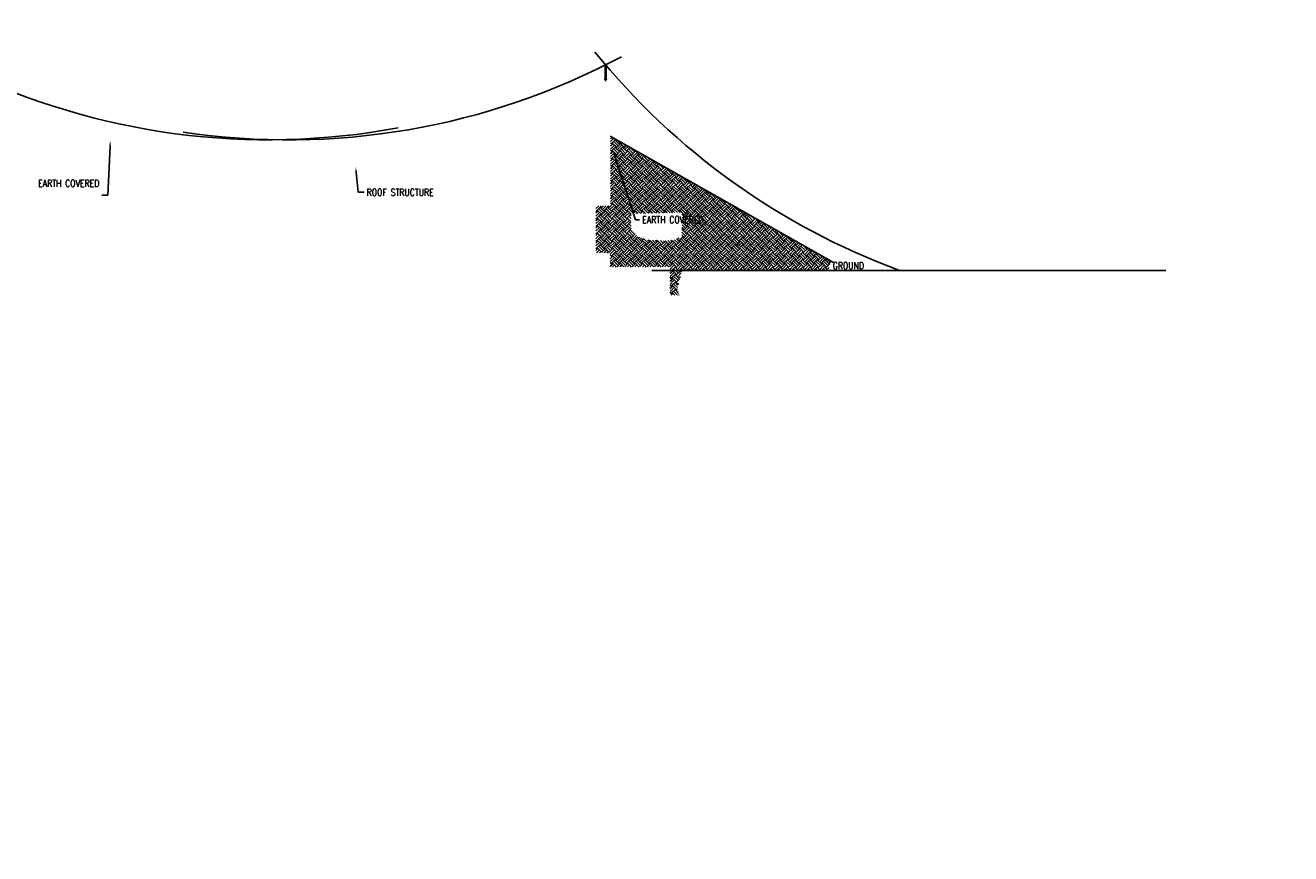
# Model space of a CAD drawing. Header units: inches. Extents: x -21414 to 10640, y -3342 to 4565.
# Tile 6 of 7: x 98 to 2249, y 1408 to 2817. Entities that reach past the tile are written whole.
import ezdxf
from ezdxf import colors
from ezdxf.entities.mleader import LeaderData, LeaderLine
from ezdxf.math import Vec2, Vec3

# ---------------------------------------------------------------- set-up
doc = ezdxf.new("R2010")
doc.units = ezdxf.units.IN
doc.header["$MEASUREMENT"] = 0
for name, color, linetype, lineweight in [('E-GRND-CIRC', 4, 'Continuous', 50), ('E-LTNG-TERM', 3, 'Continuous', 35), ('G-Anno-Std-Scrn', 8, 'Continuous', 35), ('G-Bgrd-Std-Scrn', 250, 'Continuous', 35)]:
    doc.layers.add(name, color=color, linetype=linetype, lineweight=lineweight)
doc.layers.add('S-GRVL', color=8, linetype='Continuous')
doc.styles.add('Annotative', font='romans.shx', dxfattribs={"width": 0.8, "height": 0.125})

# ---------------------------------------------------------------- blocks, each defined once
blk = doc.blocks.new('EF - AIR TERMINAL - FB - Lightning Protection - Air Terminal-V5-Section 1')
for p, q in [((-168.4, 290), (-168.4, 268)), ((-168.4, 290), (-168, 290)), ((-168, 290), (-167.6, 290)), ((-167.6, 268), (-167.6, 290)), ((-168.5, 268), (-168.8, 266)), ((-168.5, 268), (-168, 268)), ((-168, 268), (-167.5, 268)), ((-167.3, 266), (-167.5, 268))]:
    blk.add_line(p, q)
at = {"flags": 128}
for points in [[(-168.4, 290), (-168.4, 290.2), (-168.4, 290.4), (-168.4, 290.6), (-168.3, 290.8), (-168.3, 291), (-168.3, 291.2), (-168.2, 291.5), (-168.1, 291.7), (-168.1, 291.9), (-168, 292)], [(-168, 292), (-167.9, 291.8), (-167.9, 291.6), (-167.8, 291.4), (-167.8, 291.2), (-167.7, 291), (-167.7, 290.8), (-167.7, 290.6), (-167.7, 290.4), (-167.6, 290.2), (-167.6, 290)]]:
    blk.add_lwpolyline(points, dxfattribs=at)
blk = doc.blocks.new('2ft air terminal')
blk.add_lwpolyline([(4040.9, 612.9), (4042.4, 612.9)])
blk.add_blockref('EF - AIR TERMINAL - FB - Lightning Protection - Air Terminal-V5-Section 1', (4209.6, 346.9))

msp = doc.modelspace()

# ---------------------------------------------------------------- hatches: boundary and pattern name
at = {"layer": 'S-GRVL'}
h = msp.add_hatch(dxfattribs=at)
h.set_pattern_fill('EARTH', color=256, scale=36, angle=45)
h.set_pattern_definition([(45, (0, 2400), (0, 12.72792), [9, -9]), (45, (-2.3865, 2402.3865), (0, 12.72792), [9, -9]), (45, (-4.773, 2404.773), (0, 12.72792), [9, -9]), (135, (-4.773, 2406.364), (-12.72792, 2e-15), [9, -9]), (135, (-2.3865, 2408.75), (-12.72792, 2e-15), [9, -9]), (135, (0, 2411.137), (-12.72792, 2e-15), [9, -9])])
h.paths.add_polyline_path([(1469.3917, 2414.7413), (1092.4375, 2627.9613), (1092.4375, 2510), (1067.8427, 2510), (1067.8427, 2429.9864), (1091.9986, 2429.9864), (1092.0014, 2406.1547), (1193.7434, 2406.1641), (1193.7434, 2358), (1209.0158, 2358), (1206.1444, 2370.9672), (1209.3986, 2382.6378), (1212.7542, 2394.6719), (1213.5222, 2400), (1231.2962, 2400), (1392.454, 2400), (1214.3291, 2498.6727), (1213.9082, 2457.5062), (1199.7121, 2451.371), (1193.2253, 2450.8533), (1183.5947, 2450.4524), (1177.7062, 2450.9388), (1163.0597, 2451.7408), (1153.8137, 2451.8138), (1151.4394, 2453.9398), (1141.4898, 2456.6794), (1127.621, 2467.3934), (1127.4073, 2476.1942), (1127.3761, 2484.0384), (1127.6109, 2496.369), (1214.3288, 2498.6733), (1392.4659, 2400), (1398.7981, 2400), (1405.834, 2400), (1416.2044, 2400), (1424.9193, 2400), (1434.7147, 2400), (1439.4294, 2400), (1462.7588, 2400), (1466.4858, 2414.8954), (1467.5106, 2414.9036)])

# ---------------------------------------------------------------- linework, layer by layer
at = {"layer": 'E-GRND-CIRC', "lineweight": -3}
for centre, start, end in [((545.6359, 3821.8723, -499.5594), 261.401996, 298.1116279), ((1999.4349, 3525.7326), 218.948627, 249.736627), ((511.197, 3822.0724), 244.2698239, 280.5793111)]:
    msp.add_arc(centre, 1200, start, end, dxfattribs=at)
at = {"layer": 'G-Bgrd-Std-Scrn', "lineweight": -3}
msp.add_line((1163.0031, 2400), (2036.5852, 2400), dxfattribs=at)
at = {"layer": 'S-GRVL'}
msp.add_line((1092.2802, 2628.0502), (1471.515, 2413.5403), dxfattribs=at)

# ---------------------------------------------------------------- block references
at = {"layer": 'E-LTNG-TERM', "lineweight": -3}
msp.add_blockref('2ft air terminal', (-2957.3471, 2110.6277), dxfattribs=at)

# ---------------------------------------------------------------- leaders
at = {"layer": 'G-Anno-Std-Scrn', "lineweight": -3}
ml = msp.add_multileader_mtext('Standard', dxfattribs=at)
ml.set_content('GROUND', color=256, style='Annotative')
ml.set_leader_properties()
ml.build(insert=Vec2(0, 0))
ml.multileader.update_dxf_attribs({"text_right_attachment_type": 3, "dogleg_length": 0.36, "arrow_head_size": 9, "scale": 96})
ctx = ml.context
ctx.base_point, ctx.scale, ctx.char_height, ctx.arrow_head_size, ctx.landing_gap_size, ctx.plane_origin = Vec3(1635.3536, 4208.2969), 96, 12, 9, 4.32, Vec3(1658.1186, 4343.9606)
ctx.right_attachment, ctx.text_align_type = 3, 2
notes = []
notes.append((ctx, [(0, (0, 0, 0), (0, 0), (1, 0), 1, [])]))
ctx.mtext.insert, ctx.mtext.width, ctx.mtext.alignment, ctx.mtext.flow_direction = Vec3(1695.9022, 4214.2969), 98.887978, 3, 5
ml = msp.add_multileader_mtext('Standard', dxfattribs=at)
ml.set_content('EARTH COVERED', color=256, style='Annotative')
ml.set_leader_properties()
ml.build(insert=Vec2(0, 0))
ml.multileader.update_dxf_attribs({"text_right_attachment_type": 3, "dogleg_length": 0.36, "arrow_head_size": 9, "scale": 96})
ctx = ml.context
ctx.base_point, ctx.scale, ctx.char_height, ctx.arrow_head_size, ctx.landing_gap_size, ctx.plane_origin = Vec3(157.8066, 2548.0914), 96, 12, 9, 4.32, Vec3(383.8693, 2643.7551)
ctx.right_attachment, ctx.text_align_type = 3, 2
notes.append((ctx, [(0, (1, 1, 0), (238.1455, 2528.0914), (-1, 0), 9.9846, [(0, [(242.4321, 2620.5741)], 0, [])])]))
ctx.mtext.insert, ctx.mtext.width, ctx.mtext.alignment, ctx.mtext.flow_direction = Vec3(223.8409, 2554.0914), 98.887978, 3, 5
ml = msp.add_multileader_mtext('Standard', dxfattribs=at)
ml.set_content('EARTH COVERED', color=256, style='Annotative')
ml.set_leader_properties()
ml.build(insert=Vec2(0, 0))
ml.multileader.update_dxf_attribs({"text_right_attachment_type": 3, "dogleg_length": 0.36, "arrow_head_size": 9, "scale": 96})
ctx = ml.context
ctx.base_point, ctx.scale, ctx.char_height, ctx.arrow_head_size, ctx.landing_gap_size, ctx.plane_origin = Vec3(1142.0705, 2486.2015), 96, 12, 9, 4.32, Vec3(989.4863, 2601.8651)
ctx.right_attachment = 3
notes.append((ctx, [(0, (1, 1, 0), (1135.2102, 2486.2015), (1, 0), 6.8603, [(0, [(1096.8177, 2604.5923)], 0, [])])]))
ctx.mtext.insert, ctx.mtext.width, ctx.mtext.flow_direction = Vec3(1146.3905, 2492.2015), 98.887978, 5
ml = msp.add_multileader_mtext('Standard', dxfattribs=at)
ml.set_content('ROOF STRUCTURE', color=256, style='Annotative')
ml.set_leader_properties()
ml.build(insert=Vec2(0, 0))
ml.multileader.update_dxf_attribs({"text_right_attachment_type": 3, "dogleg_length": 0.36, "arrow_head_size": 9, "scale": 96})
ctx = ml.context
ctx.base_point, ctx.scale, ctx.char_height, ctx.arrow_head_size, ctx.landing_gap_size, ctx.plane_origin = Vec3(673.8293, 2532.8622), 96, 12, 9, 4.32, Vec3(518.1209, 2648.5258)
ctx.right_attachment = 3
notes.append((ctx, [(0, (1, 1, 0), (663.8447, 2532.8622), (1, 0), 9.9846, [(0, [(659.5581, 2576)], 0, [])])]))
ctx.mtext.insert, ctx.mtext.width, ctx.mtext.flow_direction = Vec3(678.1493, 2538.8622), 98.887978, 5
ml = msp.add_multileader_mtext('Standard', dxfattribs=at)
ml.set_content('GROUND', color=256, style='Annotative')
ml.set_leader_properties()
ml.build(insert=Vec2(0, 0))
ml.multileader.update_dxf_attribs({"text_right_attachment_type": 3, "dogleg_length": 0.36, "arrow_head_size": 9, "scale": 96})
ctx = ml.context
ctx.base_point, ctx.scale, ctx.char_height, ctx.arrow_head_size, ctx.landing_gap_size, ctx.plane_origin = Vec3(1462.848, 2408.2969), 96, 12, 9, 4.32, Vec3(1485.613, 2543.9606)
ctx.right_attachment, ctx.text_align_type = 3, 2
notes.append((ctx, [(0, (0, 0, 0), (0, 0), (1, 0), 1, [])]))
ctx.mtext.insert, ctx.mtext.width, ctx.mtext.alignment, ctx.mtext.flow_direction = Vec3(1523.3966, 2414.2969), 98.887978, 3, 5
for ctx, leaders in notes:
    for number, flags, end, landing, length, lines in leaders:
        leader = LeaderData()
        leader.index, (leader.has_last_leader_line, leader.has_dogleg_vector, leader.attachment_direction) = number, flags
        leader.last_leader_point, leader.dogleg_vector, leader.dogleg_length = Vec3(end), Vec3(landing), length
        for number, points, colour, breaks in lines:
            line = LeaderLine()
            line.index, line.vertices, line.color, line.breaks = number, Vec3.list(points), colors.encode_raw_color(colour), breaks
            leader.lines.append(line)
        ctx.leaders.append(leader)

doc.saveas('drawing.dxf')
